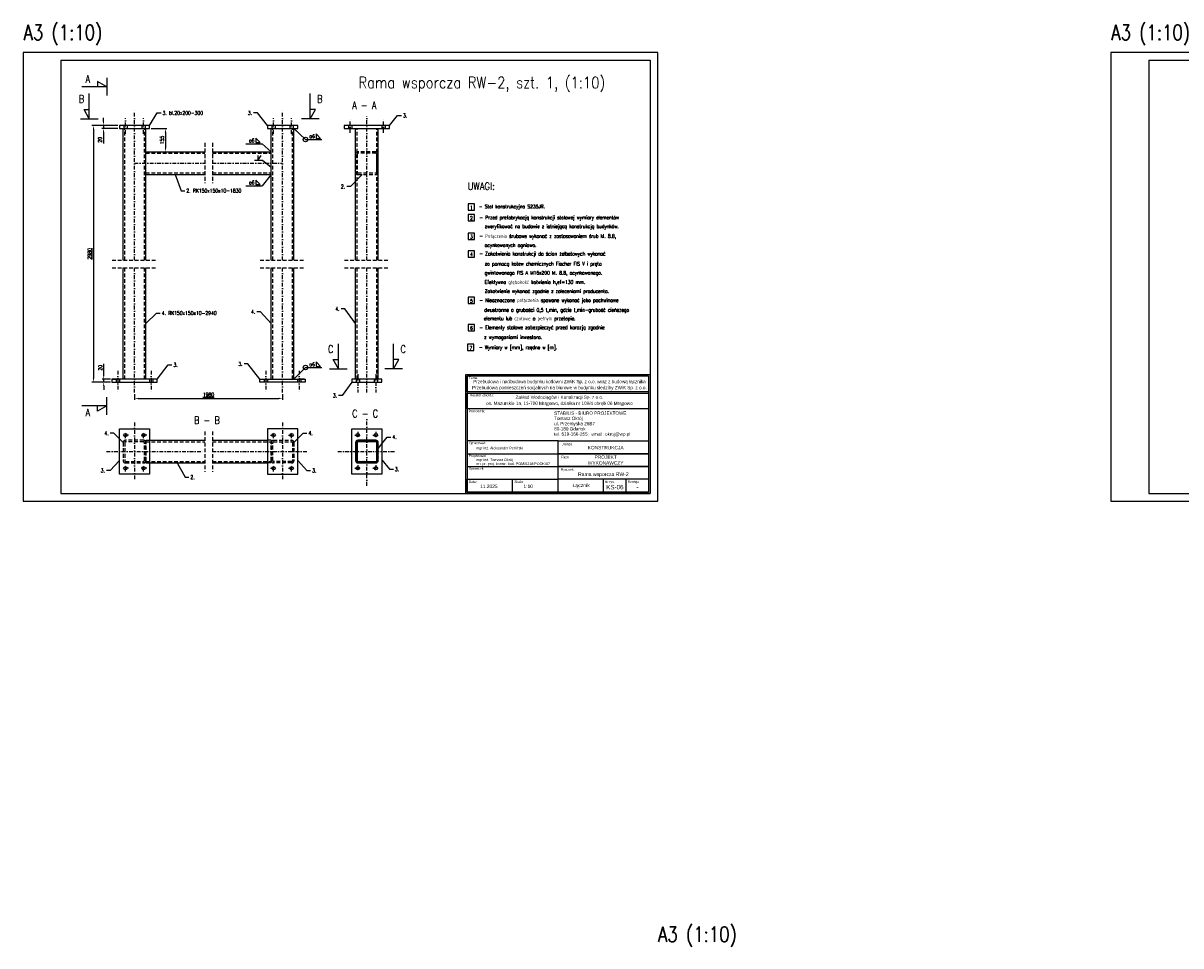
# Model space of a CAD drawing. Header units: centimetres. Extents: x 686402 to 1830517, y -1283654 to -666360.
# Tile 25 of 35: x 1755927 to 1763589, y -1042022 to -1035914. Entities that reach past the tile are written whole.
import ezdxf
from ezdxf.enums import TextEntityAlignment as Align

# ---------------------------------------------------------------- set-up
doc = ezdxf.new("R2010")
doc.units = ezdxf.units.CM
doc.header["$LTSCALE"] = 50
doc.header["$MEASUREMENT"] = 0
doc.linetypes.add('DASHDOT', pattern=[1, 0.5, -0.25, 0, -0.25])
doc.linetypes.add('DASHED', pattern=[0.75, 0.5, -0.25])
for name, color, linetype in [('0-Ramki', 2, 'Continuous'), ('5', 9, 'Continuous'), ('k_stal_niewid', 4, 'DASHED'), ('k_stal_opisy_5', 2, 'Continuous'), ('k_stal_osie', 1, 'DASHDOT'), ('k_stal_otwory', 1, 'DASHDOT'), ('k_stal_przekroj', 3, 'Continuous'), ('k_stal_widok', 7, 'Continuous'), ('k_stal_wymiary', 3, 'Continuous')]:
    doc.layers.add(name, color=color, linetype=linetype)
doc.styles.add('MSE-200', font='romans.shx', dxfattribs={"width": 0.8, "height": 40})
doc.styles.add('ROMANS', font='ROMANS.SHX', dxfattribs={"width": 0.85})
doc.styles.add('standard2', font='ARIAL.TTF', dxfattribs={"height": 20})
doc.styles.add('TXT3', font='romans.shx', dxfattribs={"width": 0.75})
doc.dimstyles.new('Skala_1_10', dxfattribs={"dimscale": 10, "dimtxt": 2.5, "dimasz": 2.5, "dimexe": 1, "dimexo": 1, "dimgap": 1, "dimtad": 1, "dimdec": 0, "dimzin": 0, "dimdsep": 46, "dimtxsty": 'TXT3', "dimcen": 2.5, "dimadec": 0, "dimazin": 0, "dimtfac": 1, "dimtdec": 0, "dimtmove": 0, "dimatfit": 3, "dimfxl": 0, "dimtolj": 1, "dimtzin": 0, "dimarcsym": 0})

# ---------------------------------------------------------------- blocks, each defined once
blk = doc.blocks.new('*D939')
at = {"layer": 'Defpoints', "color": 0}
for p in [(1756663.9, -1038360), (1757643.9, -1038360), (1757643.9, -1038398.2)]:
    blk.add_point(p, dxfattribs=at)
at = {"layer": 'k_stal_wymiary', "color": 0, "lineweight": -2}
for p, q in [((1756663.9, -1038370), (1756663.9, -1038408.2)), ((1757643.9, -1038370), (1757643.9, -1038408.2)), ((1756688.9, -1038398.2), (1757618.9, -1038398.2))]:
    blk.add_line(p, q, dxfattribs=at)
at = {"layer": 'k_stal_wymiary', "color": 0}
for points in [[(1756688.9, -1038394.1), (1756688.9, -1038402.4), (1756663.9, -1038398.2)], [(1757618.9, -1038394.1), (1757618.9, -1038402.4), (1757643.9, -1038398.2)]]:
    blk.add_solid(points, dxfattribs=at)
at = {"layer": 'k_stal_wymiary', "color": 0, "insert": (1757153.9, -1038373.2), "char_height": 25, "attachment_point": 5, "style": 'TXT3'}
blk.add_mtext('\\A1;\\L1980', dxfattribs=at)
blk = doc.blocks.new('*D940')
at = {"layer": 'Defpoints', "color": 0}
for p in [(1756563.9, -1036590.9), (1756391.7, -1038290.9), (1756513.9, -1038290.9)]:
    blk.add_point(p, dxfattribs=at)
at = {"layer": 'k_stal_wymiary', "color": 0, "lineweight": -2}
for p, q in [((1756553.9, -1036590.9), (1756381.7, -1036590.9)), ((1756391.7, -1036615.9), (1756391.7, -1038265.9)), ((1756503.9, -1038290.9), (1756381.7, -1038290.9))]:
    blk.add_line(p, q, dxfattribs=at)
at = {"layer": 'k_stal_wymiary', "color": 0}
for points in [[(1756387.5, -1036615.9), (1756395.8, -1036615.9), (1756391.7, -1036590.9)], [(1756387.5, -1038265.9), (1756395.8, -1038265.9), (1756391.7, -1038290.9)]]:
    blk.add_solid(points, dxfattribs=at)
at = {"layer": 'k_stal_wymiary', "color": 0, "insert": (1756366.7, -1037440.9), "char_height": 25, "attachment_point": 5, "rotation": 90, "style": 'TXT3'}
blk.add_mtext('\\A1;\\L2980', dxfattribs=at)
blk = doc.blocks.new('*D941')
at = {"layer": 'Defpoints', "color": 0}
for p in [(1756458.5, -1036610.9), (1756563.9, -1036590.9), (1756563.9, -1036610.9)]:
    blk.add_point(p, dxfattribs=at)
at = {"layer": 'k_stal_wymiary', "color": 0, "lineweight": -2}
for p, q in [((1756458.5, -1036565.9), (1756458.5, -1036540.9)), ((1756553.9, -1036590.9), (1756448.5, -1036590.9)), ((1756553.9, -1036610.9), (1756448.5, -1036610.9)), ((1756458.5, -1036590.9), (1756458.5, -1036610.9)), ((1756458.5, -1036635.9), (1756458.5, -1036711.3))]:
    blk.add_line(p, q, dxfattribs=at)
at = {"layer": 'k_stal_wymiary', "color": 0}
for points in [[(1756454.3, -1036565.9), (1756462.6, -1036565.9), (1756458.5, -1036590.9)], [(1756454.3, -1036635.9), (1756462.6, -1036635.9), (1756458.5, -1036610.9)]]:
    blk.add_solid(points, dxfattribs=at)
at = {"layer": 'k_stal_wymiary', "color": 0, "insert": (1756436, -1036686.1), "char_height": 25, "attachment_point": 5, "rotation": 90, "style": 'TXT3'}
blk.add_mtext('\\A1;20', dxfattribs=at)
blk = doc.blocks.new('*D942')
at = {"layer": 'Defpoints', "color": 0}
for p in [(1756459.7, -1038270.9), (1756513.9, -1038270.9), (1756513.9, -1038290.9)]:
    blk.add_point(p, dxfattribs=at)
at = {"layer": 'k_stal_wymiary', "color": 0, "lineweight": -2}
for p, q in [((1756459.7, -1038245.9), (1756459.7, -1038170.6)), ((1756503.9, -1038270.9), (1756449.7, -1038270.9)), ((1756503.9, -1038290.9), (1756449.7, -1038290.9)), ((1756459.7, -1038290.9), (1756459.7, -1038270.9)), ((1756459.7, -1038315.9), (1756459.7, -1038340.9))]:
    blk.add_line(p, q, dxfattribs=at)
at = {"layer": 'k_stal_wymiary', "color": 0}
for points in [[(1756455.5, -1038245.9), (1756463.9, -1038245.9), (1756459.7, -1038270.9)], [(1756455.5, -1038315.9), (1756463.9, -1038315.9), (1756459.7, -1038290.9)]]:
    blk.add_solid(points, dxfattribs=at)
at = {"layer": 'k_stal_wymiary', "color": 0, "insert": (1756437.2, -1038195.7), "char_height": 25, "attachment_point": 5, "rotation": 90, "style": 'TXT3'}
blk.add_mtext('\\A1;20', dxfattribs=at)
blk = doc.blocks.new('*D943')
at = {"layer": 'Defpoints', "color": 0}
for p in [(1756763.9, -1036610.9), (1756763.9, -1036765.9), (1756868.3, -1036765.9)]:
    blk.add_point(p, dxfattribs=at)
at = {"layer": 'k_stal_wymiary', "color": 0, "lineweight": -2}
for p, q in [((1756773.9, -1036610.9), (1756878.3, -1036610.9)), ((1756868.3, -1036635.9), (1756868.3, -1036740.9)), ((1756773.9, -1036765.9), (1756878.3, -1036765.9))]:
    blk.add_line(p, q, dxfattribs=at)
at = {"layer": 'k_stal_wymiary', "color": 0}
for points in [[(1756864.2, -1036635.9), (1756872.5, -1036635.9), (1756868.3, -1036610.9)], [(1756864.2, -1036740.9), (1756872.5, -1036740.9), (1756868.3, -1036765.9)]]:
    blk.add_solid(points, dxfattribs=at)
at = {"layer": 'k_stal_wymiary', "color": 0, "insert": (1756845.8, -1036688.4), "char_height": 25, "attachment_point": 5, "rotation": 90, "style": 'TXT3'}
blk.add_mtext('\\A1;155', dxfattribs=at)

msp = doc.modelspace()

# ---------------------------------------------------------------- hatches: boundary and pattern name
at = {"layer": 'k_stal_przekroj'}
h = msp.add_hatch(dxfattribs=at)
h.set_pattern_fill('ANSI31', color=256, scale=50, angle=90, style=0)
h.set_pattern_definition([(135, (717168.915, -2781297.383), (-4.419417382, -4.419417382), [])])
h.paths.add_polyline_path([(1758136.8, -1038750.9), (1758126.8, -1038750.9), (1758126.8, -1038810.9, 0.414214), (1758141.8, -1038825.9), (1758201.8, -1038825.9), (1758201.8, -1038815.9), (1758141.8, -1038815.9, -0.414214), (1758136.8, -1038810.9)])
h.paths.add_polyline_path([(1758126.8, -1038750.9), (1758136.8, -1038750.9), (1758136.8, -1038690.9, -0.414214), (1758141.8, -1038685.9), (1758201.8, -1038685.9), (1758201.8, -1038675.9), (1758141.8, -1038675.9, 0.414214), (1758126.8, -1038690.9)])
h.paths.add_polyline_path([(1758261.8, -1038685.9, -0.414214), (1758266.8, -1038690.9), (1758266.8, -1038750.9), (1758276.8, -1038750.9), (1758276.8, -1038690.9, 0.414214), (1758261.8, -1038675.9), (1758201.8, -1038675.9), (1758201.8, -1038685.9)])
h.paths.add_polyline_path([(1758201.8, -1038815.9), (1758201.8, -1038825.9), (1758261.8, -1038825.9, 0.414214), (1758276.8, -1038810.9), (1758276.8, -1038750.9), (1758266.8, -1038750.9), (1758266.8, -1038810.9, -0.414214), (1758261.8, -1038815.9)])

# ---------------------------------------------------------------- linework, layer by layer
at = {"layer": '0-Ramki', "color": 1}
for p, q in [((1756176.6, -1036158.2), (1756176.6, -1039028.2)), ((1756176.6, -1036158.2), (1760076.6, -1036158.2)), ((1760076.6, -1036158.2), (1760076.6, -1039028.2)), ((1763376.6, -1036158.2), (1763376.6, -1039028.2)), ((1763376.6, -1036158.2), (1767276.6, -1036158.2)), ((1756176.6, -1039028.2), (1760076.6, -1039028.2)), ((1763376.6, -1039028.2), (1767276.6, -1039028.2))]:
    msp.add_line(p, q, dxfattribs=at)
at = {"layer": '0-Ramki', "color": 2}
for p, q in [((1758865.9, -1038249), (1758865.9, -1039018.5)), ((1760066.9, -1038249), (1760066.9, -1039018.5)), ((1759467.5, -1038679.8), (1758865.9, -1038679.8)), ((1758865.9, -1038679.8), (1758865.9, -1038933.8)), ((1759467.5, -1038933.8), (1759467.5, -1038679.8)), ((1758865.9, -1038764.5), (1759467.5, -1038764.5)), ((1758865.9, -1038849.2), (1759467.5, -1038849.2)), ((1759467.5, -1038849.2), (1760066.9, -1038849.2)), ((1758865.9, -1038933.8), (1759467.5, -1038933.8)), ((1758865.9, -1039018.5), (1758865.9, -1038933.8)), ((1759166.7, -1039018.5), (1759166.7, -1038933.8)), ((1759467.5, -1039018.5), (1759467.5, -1038933.8)), ((1759767.2, -1039018.5), (1759767.2, -1038933.8)), ((1759917.1, -1039018.5), (1759917.1, -1038933.8)), ((1760066.9, -1038933.8), (1760066.9, -1039018.5)), ((1760066.9, -1039018.5), (1758865.9, -1039018.5))]:
    msp.add_line(p, q, dxfattribs=at)
at = {"layer": '0-Ramki', "color": 1}
msp.add_lwpolyline([(1758856.2, -1038239.2), (1760076.6, -1038239.2), (1760076.6, -1039028.2), (1758856.2, -1039028.2)], close=True, dxfattribs=at)
at = {"layer": '0-Ramki', "color": 2}
for points in [[(1758865.9, -1038249), (1760066.9, -1038249), (1760066.9, -1038354.4), (1758865.9, -1038354.4)], [(1758865.9, -1038362.7), (1760066.9, -1038362.7), (1760066.9, -1038468.1), (1758865.9, -1038468.1)], [(1759467.5, -1038679.8), (1760066.9, -1038679.8), (1760066.9, -1038764.5), (1759467.5, -1038764.5)], [(1759467.5, -1038764.5), (1760066.9, -1038764.5), (1760066.9, -1038849.2), (1759467.5, -1038849.2)], [(1759467.5, -1038849.2), (1760066.9, -1038849.2), (1760066.9, -1038933.8), (1759467.5, -1038933.8)]]:
    msp.add_lwpolyline(points, close=True, dxfattribs=at)
at = {"layer": '5'}
for points in [[(1758871.9, -1037152.6), (1758913.7, -1037152.6), (1758913.7, -1037110.8), (1758871.9, -1037110.8)], [(1758871.9, -1037222.5), (1758913.7, -1037222.5), (1758913.7, -1037180.6), (1758871.9, -1037180.6)], [(1758871.9, -1037345.4), (1758913.7, -1037345.4), (1758913.7, -1037303.5), (1758871.9, -1037303.5)], [(1758871.9, -1037462.3), (1758913.7, -1037462.3), (1758913.7, -1037420.4), (1758871.9, -1037420.4)], [(1758871.9, -1037770.2), (1758913.7, -1037770.2), (1758913.7, -1037728.3), (1758871.9, -1037728.3)], [(1758871.9, -1037950.2), (1758913.7, -1037950.2), (1758913.7, -1037908.3), (1758871.9, -1037908.3)], [(1758868.9, -1038082.1), (1758910.8, -1038082.1), (1758910.8, -1038040.2), (1758868.9, -1038040.2)]]:
    msp.add_lwpolyline(points, close=True, dxfattribs=at)
at = {"layer": 'Defpoints'}
for points in [[(1755926.6, -1039078.2), (1760126.6, -1039078.2), (1760126.6, -1036108.2), (1755926.6, -1036108.2)], [(1763126.6, -1039078.2), (1767326.6, -1039078.2), (1767326.6, -1036108.2), (1763126.6, -1036108.2)]]:
    msp.add_lwpolyline(points, close=True, dxfattribs=at)
at = {"layer": 'k_stal_niewid'}
for p, q in [((1756592.9, -1036590.9), (1756592.9, -1036610.9)), ((1756598.9, -1037484), (1756598.9, -1036610.9)), ((1756614.9, -1036590.9), (1756614.9, -1036610.9)), ((1756712.9, -1036590.9), (1756712.9, -1036610.9)), ((1756728.9, -1037484), (1756728.9, -1036610.9)), ((1756734.9, -1036590.9), (1756734.9, -1036610.9)), ((1757572.9, -1036590.9), (1757572.9, -1036610.9)), ((1757578.9, -1037484), (1757578.9, -1036610.9)), ((1757594.9, -1036590.9), (1757594.9, -1036610.9)), ((1757692.9, -1036590.9), (1757692.9, -1036610.9)), ((1757708.9, -1037484), (1757708.9, -1036610.9)), ((1757714.9, -1036590.9), (1757714.9, -1036610.9)), ((1758080.8, -1036590.9), (1758080.8, -1036610.9)), ((1758102.8, -1036590.9), (1758102.8, -1036610.9)), ((1758136.8, -1037484), (1758136.8, -1036610.9)), ((1758266.8, -1037484), (1758266.8, -1036610.9)), ((1758300.8, -1036590.9), (1758300.8, -1036610.9)), ((1758322.8, -1036590.9), (1758322.8, -1036610.9)), ((1757128.9, -1036707.5), (1757128.9, -1036974.4)), ((1757178.9, -1036707.5), (1757178.9, -1036974.4)), ((1756738.9, -1036775.9), (1757128.9, -1036775.9)), ((1757178.9, -1036775.9), (1757568.9, -1036775.9)), ((1756738.9, -1036905.9), (1757128.9, -1036905.9)), ((1757178.9, -1036905.9), (1757568.9, -1036905.9)), ((1756515.2, -1037484), (1756812.5, -1037484)), ((1756515.2, -1037534), (1756812.5, -1037534)), ((1756598.9, -1038270.9), (1756598.9, -1037534)), ((1756728.9, -1038270.9), (1756728.9, -1037534)), ((1757495.2, -1037484), (1757792.5, -1037484)), ((1757495.2, -1037534), (1757792.5, -1037534)), ((1757578.9, -1038270.9), (1757578.9, -1037534)), ((1757708.9, -1038270.9), (1757708.9, -1037534)), ((1758053.1, -1037484), (1758350.4, -1037484)), ((1758053.1, -1037534), (1758350.4, -1037534)), ((1758136.8, -1038270.9), (1758136.8, -1037534)), ((1758266.8, -1038270.9), (1758266.8, -1037534)), ((1756542.9, -1038270.9), (1756542.9, -1038290.9)), ((1756564.9, -1038270.9), (1756564.9, -1038290.9)), ((1756762.9, -1038270.9), (1756762.9, -1038290.9)), ((1756784.9, -1038270.9), (1756784.9, -1038290.9)), ((1757522.9, -1038270.9), (1757522.9, -1038290.9)), ((1757544.9, -1038270.9), (1757544.9, -1038290.9)), ((1757742.9, -1038270.9), (1757742.9, -1038290.9)), ((1757764.9, -1038270.9), (1757764.9, -1038290.9)), ((1758130.8, -1038270.9), (1758130.8, -1038290.9)), ((1758152.8, -1038270.9), (1758152.8, -1038290.9)), ((1758250.8, -1038270.9), (1758250.8, -1038290.9)), ((1758272.8, -1038270.9), (1758272.8, -1038290.9)), ((1757128.9, -1038617.5), (1757128.9, -1038884.4)), ((1757178.9, -1038617.5), (1757178.9, -1038884.4)), ((1756738.9, -1038675.9), (1756738.9, -1038825.9)), ((1756738.9, -1038675.9), (1756763.9, -1038675.9)), ((1756738.9, -1038685.9), (1757128.9, -1038685.9)), ((1757178.9, -1038685.9), (1757568.9, -1038685.9)), ((1757568.9, -1038675.9), (1757543.9, -1038675.9)), ((1757568.9, -1038675.9), (1757568.9, -1038825.9)), ((1756738.9, -1038815.9), (1757128.9, -1038815.9)), ((1756738.9, -1038825.9), (1756763.9, -1038825.9)), ((1757178.9, -1038815.9), (1757568.9, -1038815.9)), ((1757568.9, -1038825.9), (1757543.9, -1038825.9))]:
    msp.add_line(p, q, dxfattribs=at)
for points in [[(1758141.8, -1036915.9), (1758261.8, -1036915.9, 0.414214), (1758276.8, -1036900.9), (1758276.8, -1036780.9, 0.414214), (1758261.8, -1036765.9), (1758141.8, -1036765.9, 0.414214), (1758126.8, -1036780.9), (1758126.8, -1036900.9, 0.414214)], [(1758141.8, -1036905.9), (1758261.8, -1036905.9, 0.414214), (1758266.8, -1036900.9), (1758266.8, -1036780.9, 0.414214), (1758261.8, -1036775.9), (1758141.8, -1036775.9, 0.414214), (1758136.8, -1036780.9), (1758136.8, -1036900.9, 0.414214)], [(1756603.9, -1038825.9), (1756723.9, -1038825.9, 0.414214), (1756738.9, -1038810.9), (1756738.9, -1038690.9, 0.414214), (1756723.9, -1038675.9), (1756603.9, -1038675.9, 0.414214), (1756588.9, -1038690.9), (1756588.9, -1038810.9, 0.414214)], [(1756603.9, -1038815.9), (1756723.9, -1038815.9, 0.414214), (1756728.9, -1038810.9), (1756728.9, -1038690.9, 0.414214), (1756723.9, -1038685.9), (1756603.9, -1038685.9, 0.414214), (1756598.9, -1038690.9), (1756598.9, -1038810.9, 0.414214)], [(1757703.9, -1038825.9), (1757583.9, -1038825.9, -0.414214), (1757568.9, -1038810.9), (1757568.9, -1038690.9, -0.414214), (1757583.9, -1038675.9), (1757703.9, -1038675.9, -0.414214), (1757718.9, -1038690.9), (1757718.9, -1038810.9, -0.414214)], [(1757703.9, -1038815.9), (1757583.9, -1038815.9, -0.414214), (1757578.9, -1038810.9), (1757578.9, -1038690.9, -0.414214), (1757583.9, -1038685.9), (1757703.9, -1038685.9, -0.414214), (1757708.9, -1038690.9), (1757708.9, -1038810.9, -0.414214)]]:
    msp.add_lwpolyline(points, format="xyb", close=True, dxfattribs=at)
at = {"layer": 'k_stal_osie'}
for p, q in [((1756663.9, -1037484), (1756663.9, -1036486.8)), ((1757643.9, -1037484), (1757643.9, -1036486.8)), ((1758201.8, -1037484), (1758201.8, -1036531)), ((1756663.9, -1036840.9), (1757128.9, -1036840.9)), ((1757178.9, -1036840.9), (1757643.9, -1036840.9)), ((1756663.9, -1038360), (1756663.9, -1037534)), ((1757643.9, -1038360), (1757643.9, -1037534)), ((1758201.8, -1038360), (1758201.8, -1037534)), ((1758201.8, -1038976.7), (1758201.8, -1038525.1)), ((1756663.9, -1038557.7), (1756663.9, -1038944.2)), ((1757643.9, -1038557.7), (1757643.9, -1038944.2)), ((1756477.6, -1038750.9), (1757128.9, -1038750.9)), ((1757178.9, -1038750.9), (1757816.1, -1038750.9)), ((1758008.5, -1038750.9), (1758395, -1038750.9))]:
    msp.add_line(p, q, dxfattribs=at)
at = {"layer": 'k_stal_otwory'}
for p, q in [((1756603.9, -1036647.8), (1756603.9, -1036544)), ((1756723.9, -1036647.8), (1756723.9, -1036544)), ((1757583.9, -1036647.8), (1757583.9, -1036544)), ((1757703.9, -1036647.8), (1757703.9, -1036544)), ((1758091.8, -1036640.9), (1758091.8, -1036540.9)), ((1758311.8, -1036640.9), (1758311.8, -1036540.9)), ((1756553.9, -1038214.8), (1756553.9, -1038360)), ((1756773.9, -1038214.8), (1756773.9, -1038360)), ((1757533.9, -1038214.8), (1757533.9, -1038360)), ((1757753.9, -1038214.8), (1757753.9, -1038360)), ((1758141.8, -1038239), (1758141.8, -1038360)), ((1758261.8, -1038239), (1758261.8, -1038360)), ((1756603.9, -1038661.6), (1756603.9, -1038620.3)), ((1756723.9, -1038661.6), (1756723.9, -1038620.3)), ((1757583.9, -1038661.6), (1757583.9, -1038620.3)), ((1757703.9, -1038661.6), (1757703.9, -1038620.3)), ((1758141.8, -1038620.3), (1758141.8, -1038661.6)), ((1758261.8, -1038620.3), (1758261.8, -1038661.6)), ((1756624.5, -1038640.9), (1756583.2, -1038640.9)), ((1756744.5, -1038640.9), (1756703.2, -1038640.9)), ((1757563.2, -1038640.9), (1757604.5, -1038640.9)), ((1757683.2, -1038640.9), (1757724.5, -1038640.9)), ((1758121.1, -1038640.9), (1758162.4, -1038640.9)), ((1758241.1, -1038640.9), (1758282.4, -1038640.9)), ((1756603.9, -1038881.6), (1756603.9, -1038840.3)), ((1756723.9, -1038881.6), (1756723.9, -1038840.3)), ((1757583.9, -1038881.6), (1757583.9, -1038840.3)), ((1757703.9, -1038881.6), (1757703.9, -1038840.3)), ((1758141.8, -1038840.3), (1758141.8, -1038881.6)), ((1758261.8, -1038840.3), (1758261.8, -1038881.6)), ((1756624.5, -1038860.9), (1756583.2, -1038860.9)), ((1756744.5, -1038860.9), (1756703.2, -1038860.9)), ((1757563.2, -1038860.9), (1757604.5, -1038860.9)), ((1757683.2, -1038860.9), (1757724.5, -1038860.9)), ((1758121.1, -1038860.9), (1758162.4, -1038860.9)), ((1758241.1, -1038860.9), (1758282.4, -1038860.9))]:
    msp.add_line(p, q, dxfattribs=at)
at = {"layer": 'k_stal_widok'}
for p, q in [((1756588.9, -1037484), (1756588.9, -1036610.9)), ((1756738.9, -1037484), (1756738.9, -1036610.9)), ((1757568.9, -1037484), (1757568.9, -1036610.9)), ((1757718.9, -1037484), (1757718.9, -1036610.9)), ((1758126.8, -1037484), (1758126.8, -1036610.9)), ((1758276.8, -1037484), (1758276.8, -1036610.9)), ((1756738.9, -1036765.9), (1757128.9, -1036765.9)), ((1757178.9, -1036765.9), (1757568.9, -1036765.9)), ((1756738.9, -1036915.9), (1757128.9, -1036915.9)), ((1757178.9, -1036915.9), (1757568.9, -1036915.9)), ((1756588.9, -1038270.9), (1756588.9, -1037534)), ((1756738.9, -1038270.9), (1756738.9, -1037534)), ((1757568.9, -1038270.9), (1757568.9, -1037534)), ((1757718.9, -1038270.9), (1757718.9, -1037534)), ((1758126.8, -1038270.9), (1758126.8, -1037534)), ((1758276.8, -1038270.9), (1758276.8, -1037534)), ((1756763.9, -1038675.9), (1757128.9, -1038675.9)), ((1757178.9, -1038675.9), (1757543.9, -1038675.9)), ((1756763.9, -1038825.9), (1757128.9, -1038825.9)), ((1757178.9, -1038825.9), (1757543.9, -1038825.9))]:
    msp.add_line(p, q, dxfattribs=at)
for points in [[(1756563.9, -1036610.9), (1756763.9, -1036610.9), (1756763.9, -1036590.9), (1756563.9, -1036590.9)], [(1757543.9, -1036610.9), (1757743.9, -1036610.9), (1757743.9, -1036590.9), (1757543.9, -1036590.9)], [(1758051.8, -1036610.9), (1758351.8, -1036610.9), (1758351.8, -1036590.9), (1758051.8, -1036590.9)], [(1756513.9, -1038290.9), (1756813.9, -1038290.9), (1756813.9, -1038270.9), (1756513.9, -1038270.9)], [(1756553.9, -1038270.9), (1756518.9, -1038270.9), (1756518.9, -1038270.9), (1756553.9, -1038270.9)], [(1757793.9, -1038290.9), (1757493.9, -1038290.9), (1757493.9, -1038270.9), (1757793.9, -1038270.9)], [(1757753.9, -1038270.9), (1757788.9, -1038270.9), (1757788.9, -1038270.9), (1757753.9, -1038270.9)], [(1758101.8, -1038290.9), (1758301.8, -1038290.9), (1758301.8, -1038270.9), (1758101.8, -1038270.9)], [(1756763.9, -1038600.9), (1756763.9, -1038900.9), (1756563.9, -1038900.9), (1756563.9, -1038600.9)], [(1757543.9, -1038600.9), (1757543.9, -1038900.9), (1757743.9, -1038900.9), (1757743.9, -1038600.9)], [(1758101.8, -1038900.9), (1758101.8, -1038600.9), (1758301.8, -1038600.9), (1758301.8, -1038900.9)]]:
    msp.add_lwpolyline(points, close=True, dxfattribs=at)
for points in [[(1758261.8, -1038675.9), (1758141.8, -1038675.9, 0.414214), (1758126.8, -1038690.9), (1758126.8, -1038810.9, 0.414214), (1758141.8, -1038825.9), (1758261.8, -1038825.9, 0.414214), (1758276.8, -1038810.9), (1758276.8, -1038690.9, 0.414214)], [(1758261.8, -1038685.9), (1758141.8, -1038685.9, 0.414214), (1758136.8, -1038690.9), (1758136.8, -1038810.9, 0.414214), (1758141.8, -1038815.9), (1758261.8, -1038815.9, 0.414214), (1758266.8, -1038810.9), (1758266.8, -1038690.9, 0.414214)]]:
    msp.add_lwpolyline(points, format="xyb", close=True, dxfattribs=at)
for centre in [(1756603.9, -1038640.9), (1756723.9, -1038640.9), (1757583.9, -1038640.9), (1757703.9, -1038640.9), (1758141.8, -1038640.9), (1758261.8, -1038640.9), (1756603.9, -1038860.9), (1756723.9, -1038860.9), (1757583.9, -1038860.9), (1757703.9, -1038860.9), (1758141.8, -1038860.9), (1758261.8, -1038860.9)]:
    msp.add_circle(centre, 11, dxfattribs=at)
at = {"layer": 'k_stal_wymiary'}
for p, q in [((1756481.3, -1036335.6), (1756419.4, -1036301.2)), ((1756419.4, -1036301.2), (1756419.4, -1036335.6)), ((1756481.3, -1036335.6), (1756419.4, -1036301.2)), ((1756419.4, -1036301.2), (1756419.4, -1036335.6)), ((1756481.3, -1036277.1), (1756481.3, -1036394)), ((1756481.3, -1036277.1), (1756481.3, -1036394)), ((1756481.3, -1036335.6), (1756314.8, -1036335.6)), ((1756481.3, -1036335.6), (1756314.8, -1036335.6)), ((1756364, -1036547.3), (1756364, -1036380.8)), ((1757827.4, -1036547.3), (1757827.4, -1036380.8)), ((1757827.4, -1036547.3), (1757827.4, -1036380.8)), ((1756305.5, -1036547.3), (1756422.4, -1036547.3)), ((1756364, -1036547.3), (1756329.6, -1036485.4)), ((1756329.6, -1036485.4), (1756364, -1036485.4)), ((1757885.8, -1036547.3), (1757768.9, -1036547.3)), ((1757885.8, -1036547.3), (1757768.9, -1036547.3)), ((1757827.4, -1036547.3), (1757861.7, -1036485.4)), ((1757861.7, -1036485.4), (1757827.4, -1036485.4)), ((1757827.4, -1036547.3), (1757861.7, -1036485.4)), ((1757861.7, -1036485.4), (1757827.4, -1036485.4)), ((1757466.5, -1036674.9), (1757466.5, -1036704.9)), ((1757466.5, -1036674.9), (1757494.5, -1036704.9)), ((1757466.5, -1036704.9), (1757466.5, -1036704.9)), ((1757466.5, -1036704.9), (1757494.5, -1036704.9)), ((1757795.7, -1036684.4), (1757904.2, -1036684.4)), ((1757865.9, -1036646.9), (1757865.9, -1036676.9)), ((1757865.9, -1036646.9), (1757893.9, -1036676.9)), ((1757865.9, -1036676.9), (1757865.9, -1036676.9)), ((1757865.9, -1036676.9), (1757893.9, -1036676.9)), ((1757400.6, -1036712.4), (1757509.1, -1036712.4)), ((1757511.9, -1036823.5), (1757459, -1036823.5)), ((1757479.8, -1036823.5), (1757502.8, -1036789.8)), ((1757479.8, -1036790.2), (1757479.8, -1036823.5)), ((1757400.6, -1036990.6), (1757509.1, -1036990.6)), ((1757466.5, -1036953.1), (1757466.5, -1036983.1)), ((1757466.5, -1036953.1), (1757494.5, -1036983.1)), ((1757466.5, -1036983.1), (1757466.5, -1036983.1)), ((1757466.5, -1036983.1), (1757494.5, -1036983.1)), ((1758012.9, -1038203.1), (1758012.9, -1038036.6)), ((1758379, -1038203.1), (1758379, -1038036.6)), ((1758379, -1038203.1), (1758379, -1038036.6)), ((1757865.9, -1038156.6), (1757865.9, -1038186.6)), ((1757865.9, -1038156.6), (1757893.9, -1038186.6)), ((1758012.9, -1038203.1), (1757978.6, -1038141.2)), ((1757978.6, -1038141.2), (1758012.9, -1038141.2)), ((1758379, -1038203.1), (1758413.4, -1038141.2)), ((1758413.4, -1038141.2), (1758379, -1038141.2)), ((1758379, -1038203.1), (1758413.4, -1038141.2)), ((1758413.4, -1038141.2), (1758379, -1038141.2)), ((1757795.7, -1038194.1), (1757904.2, -1038194.1)), ((1757865.9, -1038186.6), (1757865.9, -1038186.6)), ((1757865.9, -1038186.6), (1757893.9, -1038186.6)), ((1757954.5, -1038203.1), (1758071.4, -1038203.1)), ((1758437.5, -1038203.1), (1758320.6, -1038203.1)), ((1758437.5, -1038203.1), (1758320.6, -1038203.1)), ((1756481.3, -1038506.7), (1756481.3, -1038389.8)), ((1756481.3, -1038448.2), (1756314.8, -1038448.2)), ((1756481.3, -1038448.2), (1756419.4, -1038482.6)), ((1756419.4, -1038482.6), (1756419.4, -1038448.2))]:
    msp.add_line(p, q, dxfattribs=at)
for centre in [(1757795.7, -1036684.4), (1757795.7, -1038194.1)]:
    msp.add_circle(centre, 15, dxfattribs=at)

# ---------------------------------------------------------------- texts
at = {"layer": '0-Ramki', "color": 1, "style": 'standard2'}
for s, height, p in [('Temat:', 15.57, (1758877, -1038262.7)), ('Inwestor obiektu:', 15.568, (1758877, -1038376.4)), ('Pracownia:', 15.57, (1758877, -1038481.8)), ('Tomasz Okrój', 21.795, (1759441, -1038530.5)), ('STABILIS - BIURO PROJEKTOWE', 21.795, (1759441, -1038495.8)), ('tel. 519-166-255;  email: okroj@wp.pl', 21.795, (1759441, -1038634.4)), ('80-180 Gdańsk', 21.795, (1759441, -1038599.7)), ('ul. Przemyska 26B7', 21.795, (1759441, -1038565.1)), ('Opracował:', 15.57, (1758877, -1038693.5)), ('Projektował:', 15.568, (1758877, -1038778.2)), ('mgr inż. Aleksander Perliński', 17.297, (1758924.9, -1038727.2)), ('Sprawdził:', 15.57, (1758877, -1038862.9)), ('mgr inż. Tomasz Okrój', 17.297, (1758924.9, -1038804.6)), ('nr upr. proj. konstr. bud. POM/0218/POOK/07', 17.297, (1758924.9, -1038831.2)), ('Data:', 15.57, (1758876.6, -1038950.4)), ('Skala:', 15.57, (1759177.3, -1038950.4)), ('Nr rys.', 15.57, (1759777.8, -1038950.4)), ('Rewizja', 15.57, (1759927.7, -1038950.4))]:
    msp.add_text(s, height=height, rotation=359.99997, dxfattribs=at).set_placement(p, align=Align.MIDDLE_LEFT)
for s, height, p in [('Branża', 15.57, (1759525, -1038700.5)), ('KONSTRUKCJA', 22.832, (1759782.4, -1038724.1)), ('PROJEKT', 22.83, (1759782.4, -1038786.6)), ('Faza', 15.57, (1759513, -1038786.3)), ('WYKONAWCZY', 22.83, (1759782.4, -1038825.5)), ('Rysunek', 15.57, (1759528.3, -1038869.2)), ('Rama wsporcza RW-2', 24, (1759767.2, -1038900.2)), ('11.2025', 22.83, (1759009.1, -1038980.5)), ('1:10', 22.83, (1759269.6, -1038980.5)), ('Łącznik', 24, (1759619.9, -1038973.8)), ('-', 36.3, (1759993.4, -1038985.8))]:
    msp.add_text(s, height=height, rotation=359.99997, dxfattribs=at).set_placement(p, align=Align.MIDDLE_CENTER)
at = {"layer": '0-Ramki', "color": 1, "style": 'standard2', "width": 0.9}
msp.add_text('KS-06', height=30, rotation=359.99997, dxfattribs=at).set_placement((1759843.5, -1038985.8), align=Align.MIDDLE_CENTER)
at = {"layer": '0-Ramki', "color": 1, "width": 1336.4, "attachment_point": 2, "style": 'standard2'}
for s, insert, char_height in [('{\\fArial|b0|i0|c238|p34;Przebudowa i nadbudowa budynku kotłowni ZWiK Sp. z o.o. wraz z budową łącznika}', (1759476.2, -1038275.8), 21.7946), ('{\\fArial|b0|i0|c238|p34;Przebudowa pomieszczeń socjalnych na biurowe w budynku siedziby ZWiK Sp. z o.o.}', (1759476.2, -1038316), 21.7946), ('{\\fArial|b0|i0|c238|p34;Zakład Wodociągów i Kanalizacji Sp. z o.o.}', (1759476.2, -1038379.4), 21.795), ('{\\fArial|b0|i0|c238|p34;os. Mazurskie 1a, 11-700 Mrągowo, działka nr 109/4 obręb 06 Mrągowo}', (1759476.2, -1038419.7), 21.795)]:
    msp.add_mtext(s, dxfattribs=dict(at, insert=insert, char_height=char_height))
at = {"layer": '5', "style": 'ROMANS', "width": 0.85}
for s, p in [('- Stal konstrukcyjna S235JR. ', (1758943.5, -1037139.9)), ('- Przed prefabrykacją konstrukcji stalowej wymiary elementów ', (1758946.5, -1037212.8)), ('zweryfikować na budowie z istniejącą konstrukcją budynków.', (1758982, -1037271.3)), ('- Połączenia śrubowe wykonać z zastosowaniem śrub kl. 8.8, ', (1758946.5, -1037335.7)), ('ocynkowanych ogniowo. ', (1758982, -1037395.9)), ('- Zakotwienia konstrukcji do ścian żelbetowych wykonać', (1758946.5, -1037452.5)), ('za pomocą kotew chemicznych Fischer FIS V i pręta', (1758982, -1037519)), ('gwintowanego FIS A M16x200 kl. 8.8, ocynkowanego.', (1758982, -1037579)), ('Efektywna głębokość kotwienia h,ef=130 mm.', (1758982, -1037640.4)), ('Zakotwienie wykonać zgodnie z zaleceniami producenta.', (1758982, -1037700.4)), ('- Nieoznaczone połączenia spawane wykonać jako pachwinowe', (1758946.5, -1037760.4)), ('  elementu lub czołowe o pełnym przetopie. ', (1758946.5, -1037881.1)), ('  dwustronne o grubości 0,5 t,min, gdzie t,min-grubość cieńszego', (1758949.2, -1037824.5)), ('- Elementy stalowe zabezpieczyć przed korozją zgodnie ', (1758946.5, -1037940.4)), ('  z wymaganiami inwestora.', (1758949.2, -1038004.5)), ('- Wymiary w [mm], rzędne w [m].', (1758943.6, -1038072.3))]:
    msp.add_text(s, height=23.94, dxfattribs=at).set_placement(p)
for tag, p in [('1', (1758893.6, -1037146.9)), ('2', (1758893.6, -1037216.8)), ('3', (1758893.6, -1037339.7)), ('4', (1758893.6, -1037456.5)), ('5', (1758893.6, -1037764.4)), ('6', (1758893.6, -1037944.4)), ('7', (1758890.7, -1038076.3))]:
    msp.add_attdef(tag, text='1', height=23.9, dxfattribs=at).set_placement(p, align=Align.CENTER)
at = {"layer": 'k_stal_opisy_5', "ltscale": 0.6, "style": 'ROMANS', "width": 0.85}
msp.add_text('Rama wsporcza RW-2, szt. 1, (1:10)', height=75, dxfattribs=at).set_placement((1758145.9, -1036344.9))
at = {"layer": 'k_stal_opisy_5', "color": 2, "style": 'ROMANS', "width": 0.85}
msp.add_text('UWAGI:', height=47.88, dxfattribs=at).set_placement((1758868.8, -1037017.7))
at = {"layer": 'k_stal_widok', "style": 'MSE-200', "width": 0.8}
for p in [(1755929.3, -1036025.8), (1763129.3, -1036025.8), (1760129.3, -1041995.8)]:
    msp.add_text('A3 (1:10)', height=100, dxfattribs=at).set_placement(p)
at = {"layer": 'k_stal_wymiary', "style": 'MSE-200', "width": 0.8}
for s, height, p in [('A', 50, (1756339.9, -1036308.2)), ('B', 50, (1756295.2, -1036440.9)), ('B', 50, (1757872.3, -1036440.9)), ('A - A', 50, (1758104, -1036483.7)), ('a6', 25, (1757421.1, -1036703.4)), ('a6', 25, (1757820.5, -1036675.4)), ('a6', 25, (1757421.1, -1036981.6)), ('C', 50, (1757944.2, -1038096.6)), ('C', 50, (1758423.9, -1038096.6)), ('a6', 25, (1757820.5, -1038185.1)), ('A', 50, (1756339.9, -1038517)), ('B - B', 50, (1757057.5, -1038567.6)), ('C - C', 50, (1758104.6, -1038524.2))]:
    msp.add_text(s, height=height, dxfattribs=at).set_placement(p)
at = {"layer": 'k_stal_wymiary', "char_height": 25, "style": 'TXT3'}
for s, insert, width, attachment_point in [('3. bl.20x20{\\fRomanS|b0|i0|c238|p34;0}-300', (1756849.1, -1036496.2), 267.38, 1), ('\\A1;3.', (1757442.3, -1036521.2), 101, 9), ('\\A1;3.', (1758440.4, -1036513.3), 101, 1), ('2. RK150x{\\fRomanS|b0|i0|c238|p34;150x}10-1830', (1757006.6, -1037010.8), 360.205, 1), ('\\A1;2.', (1758058, -1037008.2), 101, 9), ('4. RK150{\\fRomanS|b0|i0|c238|p34;x150x}10-2940', (1756843.4, -1037821.1), 337.33, 1), ('\\A1;4.', (1757462.8, -1037837.3), 101, 9), ('\\A1;4.', (1758020.6, -1037818), 101, 9), ('\\A1;3.', (1756921.2, -1038163.8), 101, 1), ('\\A1;3.', (1757378.6, -1038182.4), 101, 9), ('\\A1;3.', (1758004.3, -1038391.9), 101, 9), ('\\A1;4.', (1756492.3, -1038641), 101, 9), ('\\A1;4.', (1757815.4, -1038641), 101, 7), ('\\A1;4.', (1758371, -1038641.4), 101, 1), ('\\A1;3.', (1756468, -1038888), 101, 9), ('\\A1;2.', (1757033.5, -1038907.3), 101, 1), ('\\A1;3.', (1757839.7, -1038888), 101, 7), ('\\A1;3.', (1758387, -1038854.5), 101, 1)]:
    msp.add_mtext(s, dxfattribs=dict(at, insert=insert, width=width, attachment_point=attachment_point))

# ---------------------------------------------------------------- dimensions: what is measured, and where the dimension line sits
at = {"layer": 'k_stal_wymiary'}
for base, p1, p2, picture, middle in [((1756458.5, -1036610.9), (1756563.9, -1036590.9), (1756563.9, -1036610.9), '*D941', (1756436, -1036686.1)), ((1756868.3, -1036765.9), (1756763.9, -1036610.9), (1756763.9, -1036765.9), '*D943', (1756845.8, -1036688.4)), ((1756459.7, -1038270.9), (1756513.9, -1038290.9), (1756513.9, -1038270.9), '*D942', (1756437.2, -1038195.7))]:
    dim = msp.add_linear_dim(base=base, p1=p1, p2=p2, angle=90, dimstyle='Skala_1_10', dxfattribs=at)
    dim.commit()
    dim.dimension.update_dxf_attribs({"geometry": picture, "text_midpoint": middle})
dim = msp.add_linear_dim(base=(1756391.7, -1038290.9), p1=(1756563.9, -1036590.9), p2=(1756513.9, -1038290.9), angle=90, text='\\L2980', dimstyle='Skala_1_10', dxfattribs=at)
dim.commit()
dim.dimension.update_dxf_attribs({"geometry": '*D940', "text_midpoint": (1756366.7, -1037440.9)})
dim = msp.add_linear_dim(base=(1757643.9, -1038398.2), p1=(1756663.9, -1038360), p2=(1757643.9, -1038360), text='\\L1980', dimstyle='Skala_1_10', dxfattribs=at)
dim.commit()
dim.dimension.update_dxf_attribs({"geometry": '*D939', "text_midpoint": (1757153.9, -1038373.2)})

# ---------------------------------------------------------------- leaders
at = {"layer": 'k_stal_wymiary', "annotation_type": 0, "has_hookline": 1}
for points, hookline_direction, text_width in [([(1756763.9, -1036590.9), (1756814.1, -1036508.7), (1756839.1, -1036508.7)], 0, 252.7), ([(1757543.9, -1036590.9), (1757477.3, -1036508.7), (1757452.3, -1036508.7)], 1, 19.6), ([(1758351.8, -1036590.9), (1758405.4, -1036525.8), (1758430.4, -1036525.8)], 0, 19.6), ([(1756933.9, -1036915.9), (1756971.6, -1037023.3), (1756996.6, -1037023.3)], 0, 329.5), ([(1758169.5, -1036915.9), (1758093, -1036995.7), (1758068, -1036995.7)], 1, 19.6), ([(1756738.9, -1037902.4), (1756808.4, -1037833.6), (1756833.4, -1037833.6)], 0, 333), ([(1757568.9, -1037902.4), (1757497.8, -1037824.8), (1757472.8, -1037824.8)], 1, 19.6), ([(1758126.8, -1037902.4), (1758055.6, -1037805.5), (1758030.6, -1037805.5)], 1, 19.6), ([(1756813.9, -1038270.9), (1756886.2, -1038176.3), (1756911.2, -1038176.3)], 0, 19.6), ([(1757493.9, -1038270.9), (1757413.6, -1038169.9), (1757388.6, -1038169.9)], 1, 19.6), ([(1758101.8, -1038290.9), (1758039.3, -1038379.4), (1758014.3, -1038379.4)], 1, 19.6), ([(1756588.9, -1038690.9), (1756527.3, -1038628.5), (1756502.3, -1038628.5)], 1, 19.6), ([(1757718.9, -1038690.9), (1757780.4, -1038628.5), (1757805.4, -1038628.5)], 0, 19.6), ([(1758276.8, -1038729.1), (1758336, -1038653.9), (1758361, -1038653.9)], 0, 19.6), ([(1756563.9, -1038809), (1756503, -1038875.5), (1756478, -1038875.5)], 1, 19.6), ([(1756946.4, -1038825.9), (1756998.5, -1038919.8), (1757023.5, -1038919.8)], 0, 19.6), ([(1757743.9, -1038809), (1757804.7, -1038875.5), (1757829.7, -1038875.5)], 0, 19.6), ([(1758301.8, -1038805.5), (1758352, -1038867), (1758377, -1038867)], 0, 19.6)]:
    msp.add_leader(points, dimstyle='Skala_1_10', override={"dimgap": 1, "dimtad": 0}, dxfattribs=dict(at, hookline_direction=hookline_direction, text_width=text_width))
at = {"layer": 'k_stal_wymiary'}
for points in [[(1757718.9, -1036610.9), (1757795.7, -1036684.4)], [(1757568.9, -1036765.9), (1757509.1, -1036712.4)], [(1757568.9, -1036869.7), (1757511.9, -1036823.5)], [(1757568.9, -1036915.9), (1757509.1, -1036990.6)], [(1757718.9, -1038270.9), (1757795.7, -1038194.1)]]:
    msp.add_leader(points, dimstyle='Skala_1_10', override={"dimgap": 1, "dimtad": 0}, dxfattribs=at)

doc.saveas('drawing.dxf')
